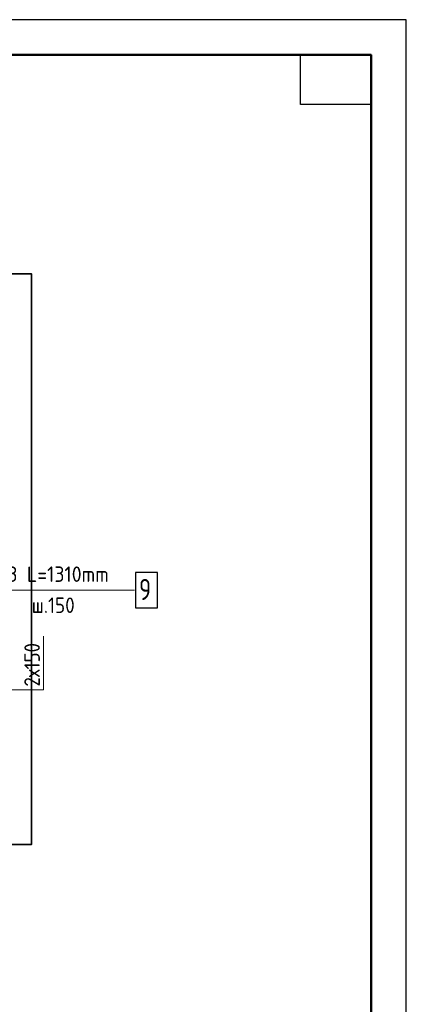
# Model space of a CAD drawing. Header units: millimetres. Extents: x 0 to 42000, y 0 to 29700.
# Tile 21 of 21: x 36524 to 42000, y 15755 to 29700. Entities that reach past the tile are written whole.
import ezdxf

# ---------------------------------------------------------------- set-up
doc = ezdxf.new("R2010")
doc.units = ezdxf.units.MM
doc.layers.add('Standard', color=7, linetype='Continuous', lineweight=25)
doc.layers.add('Позиционная метка линия выноска', color=7, linetype='Continuous', lineweight=13)
doc.layers.add('Размерная выноска', color=7, linetype='Continuous')
doc.layers.add('Стена Хомут', color=7, linetype='Continuous', lineweight=25, true_color=0x6e3c1e)
doc.styles.add('ISOCPEUR', font='txt')

msp = doc.modelspace()

# ---------------------------------------------------------------- linework, layer by layer
at = {"layer": 'Standard', "color": 7, "linetype": 'Continuous', "lineweight": 35, "transparency": 33554687}
for p, q in [((41500, 27600), (41500, 20500)), ((41500, 27200), (41500, 20100))]:
    msp.add_line(p, q, dxfattribs=at)
at = {"layer": 'Standard', "color": 7, "linetype": 'Continuous', "lineweight": 50, "transparency": 33554687}
msp.add_line((41500, 27100), (41500, 23200), dxfattribs=at)
at = {"layer": 'Standard', "color": 7, "linetype": 'Continuous', "lineweight": 25, "transparency": 33554687}
for points in [[(0, 0), (42000, 0), (42000, 29700), (0, 29700), (0, 0)], [(41500, 29200), (41500, 28500), (40500, 28500), (40500, 29200), (41500, 29200)]]:
    msp.add_lwpolyline(points, close=True, dxfattribs=at)
at = {"layer": 'Standard', "color": 7, "linetype": 'Continuous', "lineweight": 50, "transparency": 33554687}
msp.add_lwpolyline([(2000, 29200), (41500, 29200), (41500, 500), (2000, 500), (2000, 29200)], close=True, dxfattribs=at)
at = {"layer": 'Standard', "color": 7, "linetype": 'Continuous', "lineweight": 13, "transparency": 33554687}
msp.add_lwpolyline([(41500, 29200), (2000, 29200), (2000, 6000), (41500, 6000), (41500, 29200)], dxfattribs=at)
at = {"layer": 'Standard', "color": 254, "linetype": 'Continuous', "lineweight": 35, "true_color": 0xc4c4ff, "transparency": 33554687}
msp.add_lwpolyline([(5353, 18020), (36693, 18020), (36693, 26100), (5353, 26100), (5353, 18020)], dxfattribs=at)
at = {"layer": 'Позиционная метка линия выноска', "color": 7, "linetype": 'Continuous', "lineweight": 13, "transparency": 33554687}
msp.add_lwpolyline([(38152, 21620), (34678, 21620), (34678, 20600), (34278, 20200)], dxfattribs=at)
at = {"layer": 'Размерная выноска', "color": 7, "linetype": 'Continuous', "lineweight": 13, "transparency": 33554687}
msp.add_lwpolyline([(36063, 20209), (36863, 20209), (36863, 20971)], dxfattribs=at)
at = {"layer": 'Стена Хомут', "color": 7, "linetype": 'Continuous', "lineweight": 25, "transparency": 33554687}
msp.add_lwpolyline([(38164, 21370), (38474, 21370), (38474, 21870), (38164, 21870), (38164, 21370)], dxfattribs=at)

# ---------------------------------------------------------------- texts
at = {"layer": 'Standard', "color": 7, "linetype": 'Continuous', "lineweight": 25, "transparency": 33554687, "insert": (36810, 20255), "char_height": 220, "width": 823.55, "attachment_point": 7, "rotation": 90, "style": 'ISOCPEUR'}
msp.add_mtext('\\W0.89;2х150', dxfattribs=at)
at = {"layer": 'Стена Хомут', "color": 7, "linetype": 'Continuous', "lineweight": 13, "transparency": 33554687, "attachment_point": 7, "style": 'ISOCPEUR'}
for s, insert, char_height, width in [('\\W0.93;ø8 L=1310mm ', (36178, 21737), 220, 1949.97), ('\\W0.78;9', (38214, 21480), 300, 326.41), ('\\W0.90;ш.150 ', (36695, 21297), 220, 912.9)]:
    msp.add_mtext(s, dxfattribs=dict(at, insert=insert, char_height=char_height, width=width))

doc.saveas('drawing.dxf')
